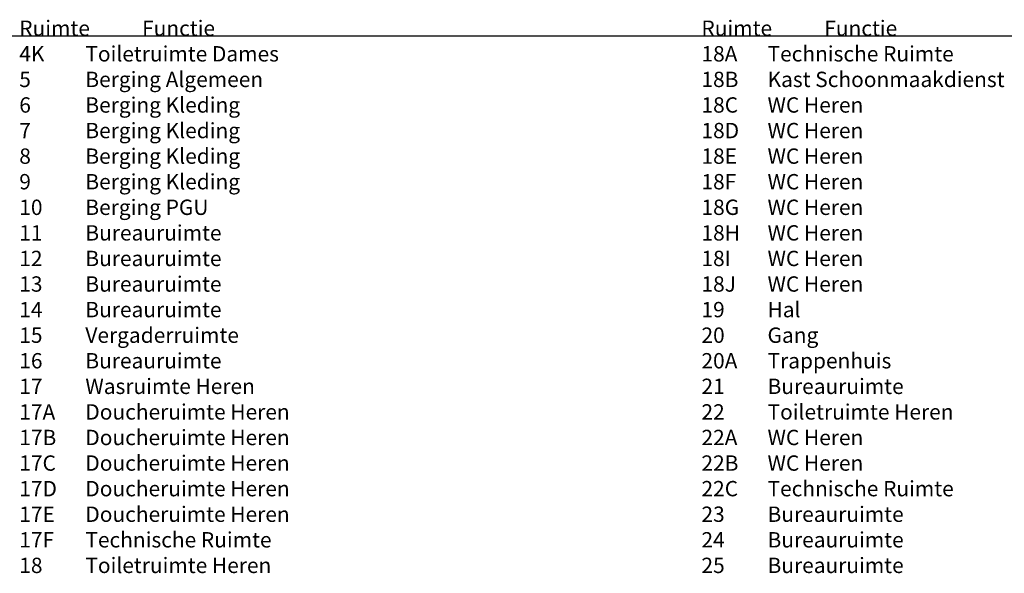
# Model space of a CAD drawing. Header units: millimetres. Extents: x 362177 to 5000048, y 157834 to 733119.
# Tile 64 of 152: x 671074 to 694167, y 263206 to 276196. Entities that reach past the tile are written whole.
import ezdxf

# ---------------------------------------------------------------- set-up
doc = ezdxf.new("R2010")
doc.units = ezdxf.units.MM
doc.layers.get('DEFPOINTS').update_dxf_attribs({"color": 255})
doc.styles.add('DVD_VBC_Arial', font='arial.ttf')

msp = doc.modelspace()

# ---------------------------------------------------------------- linework, layer by layer
at = {"layer": 'DEFPOINTS'}
msp.add_xline((570064, 275815), (1, 0), dxfattribs=at)

# ---------------------------------------------------------------- texts
at = {"char_height": 360, "attachment_point": 1, "style": 'DVD_VBC_Arial'}
for s, insert in [('Ruimte^IFunctie^I^I^I\\P4K^I^IToiletruimte Dames\\P5 ^I^IBerging Algemeen ^I^I\\P6 ^I^IBerging Kleding ^I^I\\P7 ^I^IBerging Kleding ^I^I\\P8 ^I^IBerging Kleding ^I^I\\P9 ^I^IBerging Kleding ^I^I\\P10 ^I^IBerging PGU ^I^I\\P11 ^I^IBureauruimte ^I^I\\P12 ^I^IBureauruimte ^I^I\\P13 ^I^IBureauruimte ^I^I\\P14 ^I^IBureauruimte ^I^I\\P15 ^I^IVergaderruimte ^I^I\\P16 ^I^IBureauruimte ^I^I\\P17 ^I^IWasruimte Heren ^I^I\\P17A ^I^IDoucheruimte Heren ^I\\P17B ^I^IDoucheruimte Heren ^I \\P17C ^I^IDoucheruimte Heren ^I\\P17D ^I^IDoucheruimte Heren ^I\\P17E ^I^IDoucheruimte Heren ^I\\P17F ^I^ITechnische Ruimte ^I\\P18 ^I^IToiletruimte Heren ^I^I\\P^I', (671064, 276175)), ('Ruimte^IFunctie^I^I^I\\P18A^I^ITechnische Ruimte^I\\P18B ^I^IKast Schoonmaakdienst ^I \\P18C ^I^IWC Heren ^I^I^I \\P18D ^I^IWC Heren ^I^I^I\\P18E ^I^IWC Heren ^I^I^I\\P18F ^I^IWC Heren ^I^I^I\\P18G ^I^IWC Heren ^I^I^I\\P18H ^I^IWC Heren ^I^I^I\\P18I ^I^IWC Heren ^I^I^I\\P18J^I^IWC Heren ^I^I^I\\P19 ^I^IHal ^I^I^I^I\\P20 ^I^IGang ^I^I^I^I\\P20A ^I^ITrappenhuis ^I^I\\P21 ^I^IBureauruimte ^I^I\\P22 ^I^IToiletruimte Heren ^I^I\\P22A ^I^IWC Heren ^I^I^I\\P22B ^I^IWC Heren ^I^I^I\\P22C ^I^ITechnische Ruimte ^I\\P23 ^I^IBureauruimte ^I^I\\P24 ^I^IBureauruimte ^I^I\\P25 ^I^IBureauruimte ^I^I\\P^I^I', (687064, 276175))]:
    msp.add_mtext_dynamic_manual_height_columns(s, width=13843.335, gutter_width=12.5, heights=[0], dxfattribs=dict(at, insert=insert))

doc.saveas('drawing.dxf')
